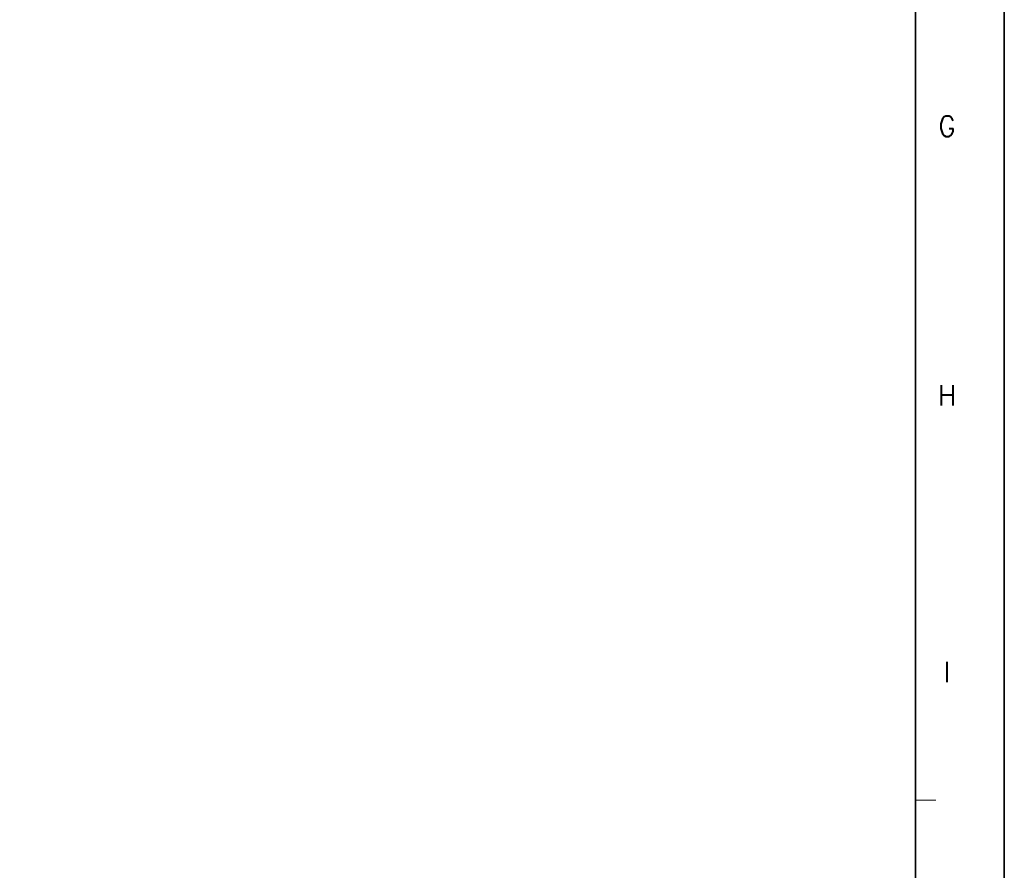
# Model space of a CAD drawing. Header units: millimetres. Extents: x 4497 to 11741, y 5958 to 12619.
# Tile 123 of 256: x 5467 to 5708, y 7802 to 8010. Entities that reach past the tile are written whole.
import ezdxf
from ezdxf.enums import TextEntityAlignment as Align

# ---------------------------------------------------------------- set-up
doc = ezdxf.new("R2010")
doc.units = ezdxf.units.MM
doc.header["$LTSCALE"] = 0.8
doc.layers.get('0').update_dxf_attribs({"linetype": 'CONTINUOUS', "lineweight": 0})
doc.styles.get("Standard").update_dxf_attribs({"font": 'romans.shx', "width": 0.8, "oblique": 5, "bigfont": 'whgtxt.shx'})

msp = doc.modelspace()

# ---------------------------------------------------------------- linework, layer by layer
at = {"color": 7, "linetype": 'Continuous', "lineweight": 35}
msp.add_line((5685.977, 7619.36), (5685.977, 8417.228), dxfattribs=at)
at = {"color": 7, "linetype": 'Continuous'}
msp.add_line((5685.977, 7818.827), (5690.957, 7818.827), dxfattribs=at)
at = {"color": 7, "linetype": 'Continuous', "lineweight": 35}
msp.add_lwpolyline([(5707.723, 8438.294), (4519.723, 8438.294), (4519.723, 7598.294), (5707.723, 7598.294)], close=True, dxfattribs=at)

# ---------------------------------------------------------------- texts
at = {"color": 7, "linetype": 'Continuous', "width": 0.933333}
for s, p in [('G', (5693.702, 7983.721)), ('H', (5693.702, 7917.851)), ('I', (5693.702, 7850.161))]:
    msp.add_text(s, height=4.98, dxfattribs=at).set_placement(p, align=Align.MIDDLE_CENTER)

doc.saveas('drawing.dxf')
